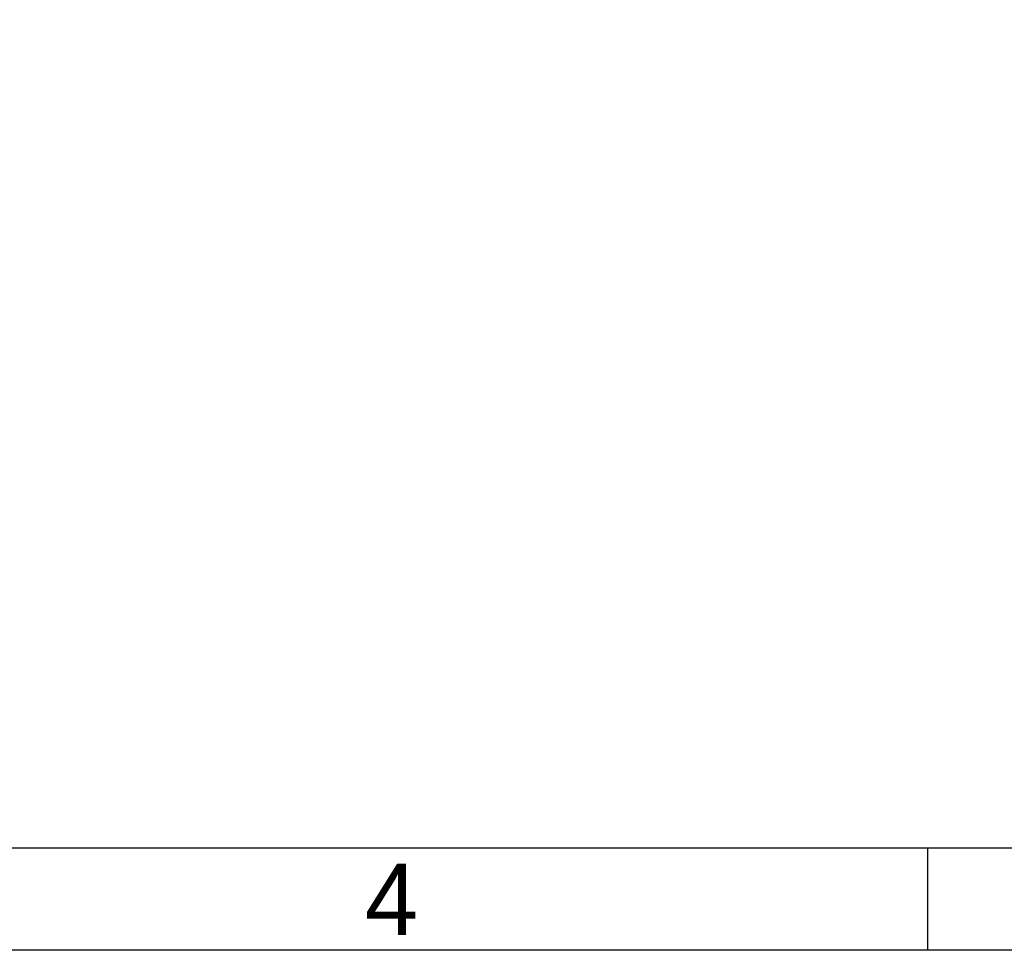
# Model space of a CAD drawing. Header units: millimetres. Extents: x 4086 to 10416, y 123 to 1549.
# Tile 24 of 99: x 7078 to 7310, y 124 to 342. Entities that reach past the tile are written whole.
import ezdxf
from ezdxf.enums import TextEntityAlignment as Align

# ---------------------------------------------------------------- set-up
doc = ezdxf.new("R2010")
doc.units = ezdxf.units.MM
doc.styles.add('思源黑', font='SourceHanSansCN-Normal.ttf')

# ---------------------------------------------------------------- blocks, each defined once
blk = doc.blocks.new('1')
at = {"color": 2}
blk.add_line((7291.66, 123.62), (7291.66, 147.62), dxfattribs=at)
for points in [[(6283.66, 123.62), (6283.66, 1549.22), (8299.66, 1549.22), (8299.66, 123.62)], [(6403.66, 147.62), (6403.66, 1525.22), (8275.66, 1525.22), (8275.66, 147.62)]]:
    blk.add_lwpolyline(points, close=True, dxfattribs=at)
at = {"color": 2, "style": '思源黑'}
blk.add_text('4', height=16.8, dxfattribs=at).set_placement((7165.66, 135.62), align=Align.MIDDLE_CENTER)
at = {"color": 7, "style": '思源黑'}
for tag, height, p in [('编号', 19.2, (8134.84, 252.67)), ('比例', 8, (7939.66, 171.62))]:
    blk.add_attdef(tag, text='', height=height, dxfattribs=at).set_placement(p, align=Align.MIDDLE)
at = {"linetype": 'Continuous', "lineweight": 0, "ltscale": 0.3, "style": '思源黑'}
for tag, p in [('当前页', (8121.35, 207.93)), ('总页数', (8160.27, 207.93))]:
    blk.add_attdef(tag, text='', height=8, dxfattribs=at).set_placement(p, align=Align.MIDDLE)

msp = doc.modelspace()

# ---------------------------------------------------------------- block references
msp.add_blockref('1', (0, 0))

doc.saveas('drawing.dxf')
